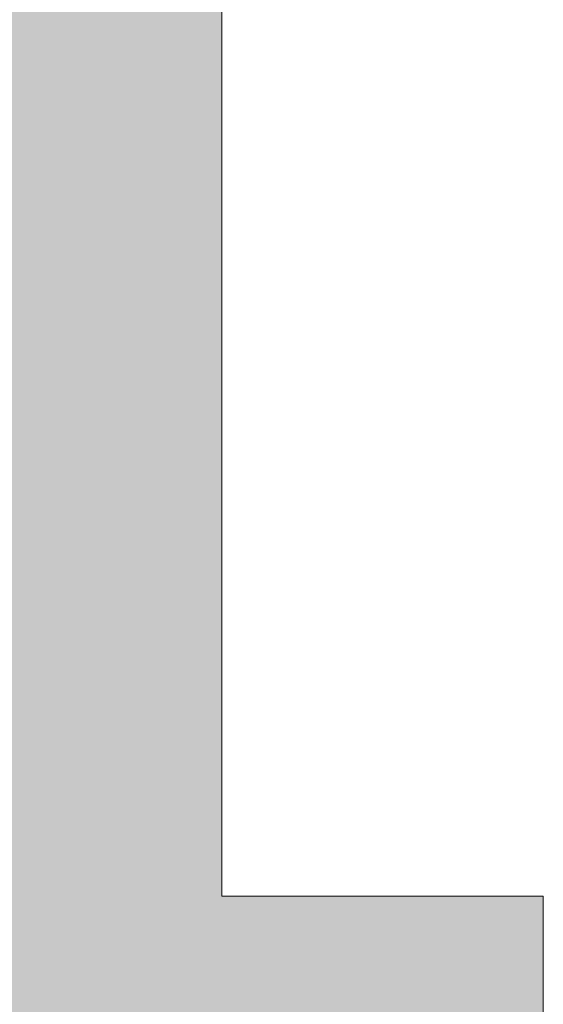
# Model space of a CAD drawing. Header units: millimetres. Extents: x 922208 to 1069538, y -182208 to -99877.
# Tile 189 of 256: x 998489 to 999467, y -166747 to -164910. Entities that reach past the tile are written whole.
import ezdxf

# ---------------------------------------------------------------- set-up
doc = ezdxf.new("R2010")
doc.units = ezdxf.units.MM
doc.header["$MEASUREMENT"] = 0
doc.linetypes.add('HIDDEN', pattern=[20, 10, -10])
for name, color, linetype, lineweight in [('IS_POWRÓT', 5, 'HIDDEN', 30), ('Nowe_220-A Ściany_Nr_pióra__19', 255, 'Continuous', 0), ('Nowe_220-A Ściany_Nr_pióra__27', 7, 'Continuous', 25)]:
    doc.layers.add(name, color=color, linetype=linetype, lineweight=lineweight)

# ---------------------------------------------------------------- blocks, each defined once
blk = doc.blocks.new('parter01')
at = {"layer": 'Nowe_220-A Ściany_Nr_pióra__19', "linetype": 'Continuous', "lineweight": 0}
for points in [[(998466.55073, -101090.02068), (998466.55073, -106860.02068), (998866.55073, -106860.02068), (998866.55073, -101090.02068)], [(995140.39011, -107210.02068), (999466.55073, -107210.02068), (999466.55073, -106860.02068), (995140.39011, -106860.02068)]]:
    blk.add_hatch(color=255, dxfattribs=at).paths.add_polyline_path(points)
at = {"layer": 'Nowe_220-A Ściany_Nr_pióra__27', "color": 7, "linetype": 'Continuous', "lineweight": 0}
for points in [[(998866.55073, -106860.02068), (998866.55073, -100690.02068)], [(999466.55073, -106860.02068), (998866.55073, -106860.02068)], [(999466.55073, -106860.02068), (999466.55073, -107210.02068)]]:
    blk.add_lwpolyline(points, dxfattribs=at)

msp = doc.modelspace()

# ---------------------------------------------------------------- block references
at = {"layer": 'IS_POWRÓT', "color": 27, "linetype": 'ByBlock', "lineweight": 30}
msp.add_blockref('parter01', (0, -59685.2), dxfattribs=at)

doc.saveas('drawing.dxf')
